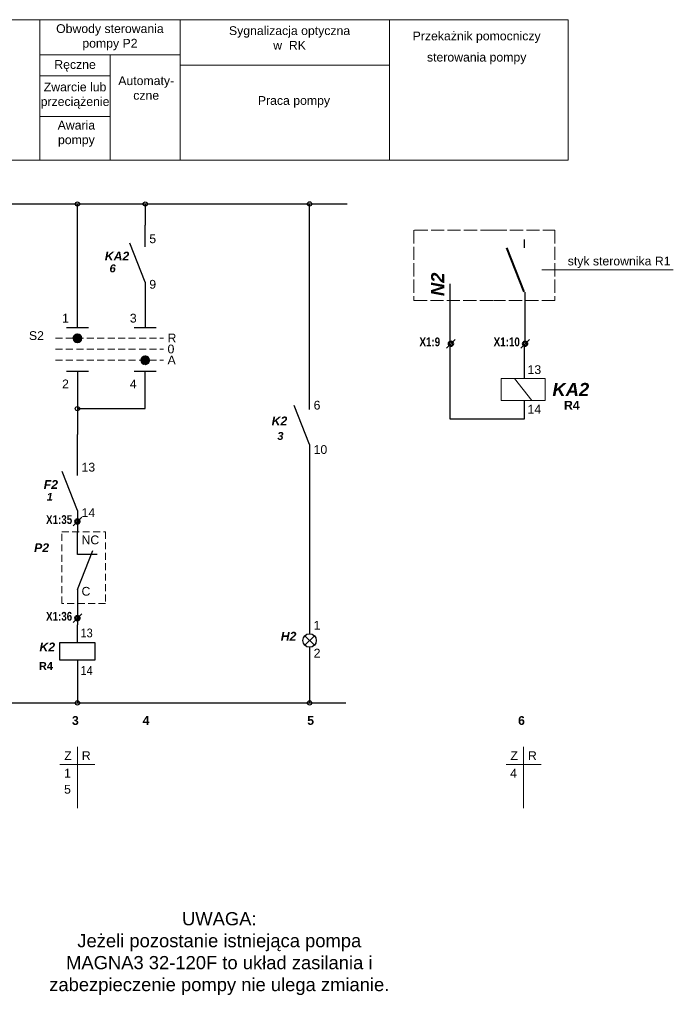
# Model space of a CAD drawing. Header units: millimetres. Extents: x 622 to 869, y 57 to 281.
# Tile 2 of 2: x 720 to 869, y 57 to 281. Entities that reach past the tile are written whole.
import ezdxf

# ---------------------------------------------------------------- set-up
doc = ezdxf.new("R2010")
doc.units = ezdxf.units.MM
doc.header["$LTSCALE"] = 0.25
doc.header["$MEASUREMENT"] = 0
doc.linetypes.add('ACAD_ISO02W100', pattern=[15, 12, -3])
doc.linetypes.add('HIDDEN', pattern=[9.525, 6.35, -3.175])
for name, color, linetype, lineweight in [('Elementy', 3, 'Continuous', 30), ('Opisy', 2, 'Continuous', 20), ('Połączenia', 1, 'Continuous', 25)]:
    doc.layers.add(name, color=color, linetype=linetype, lineweight=lineweight)
doc.layers.add('Prostok†ty', color=7, linetype='Continuous')
doc.layers.add('SCHRACK_S', color=1, linetype='Continuous')
doc.styles.add('p', font='arial.ttf', dxfattribs={"height": 3})
doc.styles.add('pd', font='arialbi.ttf', dxfattribs={"height": 3})
doc.styles.add('pm', font='arial.ttf', dxfattribs={"height": 2})
doc.styles.add('pmb', font='arialbd.ttf', dxfattribs={"height": 2})
doc.styles.add('Projekt', font='arial.ttf', dxfattribs={"height": 3})
doc.styles.add('Projekt duzy', font='arialbi.ttf', dxfattribs={"height": 4})
doc.styles.get("Standard").update_dxf_attribs({"font": 'arial.ttf', "height": 8})

# ---------------------------------------------------------------- blocks, each defined once
blk = doc.blocks.new('styk zwierny')
at = {"lineweight": 40}
blk.add_line((0, 0), (-4, 10), dxfattribs=at)
blk = doc.blocks.new('zacisk')
blk.add_line((1, 1), (-1, -1))
at = {"lineweight": 50}
blk.add_circle((0, 0), 0.5, dxfattribs=at)
blk = doc.blocks.new('OP000001_s')
at = {"layer": 'Elementy'}
for p, q in [((-5.77, -0.16), (-11.21, -5.61)), ((-11.21, -0.16), (-5.77, -5.61))]:
    blk.add_line(p, q, dxfattribs=at)
blk.add_circle((-8.49, -2.88), 3.85, dxfattribs=at)
blk = doc.blocks.new('*X11')
at = {"layer": 'Prostok†ty', "color": 0, "linetype": 'ByBlock'}
for p, q in [((84.45, 107.75), (84.4, 107.66)), ((84.45, 107.75), (84.41, 107.81)), ((84.45, 107.75), (84.55, 107.75)), ((84.6, 107.84), (84.55, 107.75)), ((84.6, 107.66), (84.55, 107.75)), ((84.6, 107.84), (84.56, 107.9)), ((84.6, 107.84), (84.7, 107.84)), ((84.75, 107.92), (84.7, 107.84)), ((84.75, 107.75), (84.7, 107.84)), ((84.75, 107.75), (84.7, 107.66)), ((84.75, 107.92), (84.73, 107.96)), ((84.75, 107.92), (84.85, 107.92)), ((84.75, 107.75), (84.85, 107.75)), ((84.89, 108), (84.85, 107.92)), ((84.9, 107.84), (84.85, 107.92)), ((84.9, 107.84), (84.85, 107.75)), ((84.9, 107.66), (84.85, 107.75)), ((84.9, 107.84), (85, 107.84)), ((85.05, 107.92), (85, 107.84)), ((85.05, 107.75), (85, 107.84)), ((85.05, 107.75), (85, 107.66)), ((85.05, 107.92), (85.01, 108)), ((85.05, 107.92), (85.15, 107.92)), ((85.05, 107.75), (85.15, 107.75)), ((85.18, 107.98), (85.15, 107.92)), ((85.2, 107.84), (85.15, 107.92)), ((85.2, 107.84), (85.15, 107.75)), ((85.2, 107.66), (85.15, 107.75)), ((85.2, 107.84), (85.3, 107.84)), ((85.35, 107.92), (85.3, 107.84)), ((85.35, 107.75), (85.3, 107.84)), ((85.35, 107.75), (85.3, 107.66)), ((85.35, 107.92), (85.34, 107.94)), ((85.35, 107.92), (85.38, 107.92)), ((85.35, 107.75), (85.45, 107.75)), ((85.5, 107.84), (85.45, 107.75)), ((85.5, 107.66), (85.45, 107.75)), ((85.5, 107.84), (85.48, 107.88)), ((85.5, 107.84), (85.55, 107.84)), ((85.65, 107.75), (85.6, 107.66)), ((85.65, 107.75), (85.64, 107.77)), ((85.65, 107.75), (85.66, 107.75)), ((84, 106.97), (84.1, 106.97)), ((84.01, 107.15), (84.1, 107.15)), ((84.02, 106.8), (84.1, 106.8)), ((84.05, 107.32), (84.1, 107.32)), ((84.07, 106.63), (84.1, 106.63)), ((84.15, 107.41), (84.1, 107.32)), ((84.15, 107.23), (84.1, 107.32)), ((84.15, 107.23), (84.1, 107.15)), ((84.15, 107.06), (84.1, 107.15)), ((84.15, 107.06), (84.1, 106.97)), ((84.15, 106.89), (84.1, 106.97)), ((84.15, 106.89), (84.1, 106.8)), ((84.15, 106.71), (84.1, 106.8)), ((84.15, 106.71), (84.1, 106.63)), ((84.15, 106.54), (84.1, 106.63)), ((84.15, 107.41), (84.11, 107.47)), ((84.15, 106.54), (84.13, 106.51)), ((84.15, 107.41), (84.25, 107.41)), ((84.15, 107.23), (84.25, 107.23)), ((84.15, 107.06), (84.25, 107.06)), ((84.15, 106.89), (84.25, 106.89)), ((84.15, 106.71), (84.25, 106.71)), ((84.15, 106.54), (84.25, 106.54)), ((84.18, 107.58), (84.25, 107.58)), ((84.23, 106.37), (84.25, 106.37)), ((84.3, 107.66), (84.25, 107.58)), ((84.3, 107.49), (84.25, 107.58)), ((84.3, 107.49), (84.25, 107.41)), ((84.3, 107.32), (84.25, 107.41)), ((84.3, 107.32), (84.25, 107.23)), ((84.3, 107.15), (84.25, 107.23)), ((84.3, 107.15), (84.25, 107.06)), ((84.3, 106.97), (84.25, 107.06)), ((84.3, 106.97), (84.25, 106.89)), ((84.3, 106.8), (84.25, 106.89)), ((84.3, 106.8), (84.25, 106.71)), ((84.3, 106.63), (84.25, 106.71)), ((84.3, 106.63), (84.25, 106.54)), ((84.3, 106.45), (84.25, 106.54)), ((84.3, 106.45), (84.25, 106.37)), ((84.29, 106.3), (84.25, 106.37)), ((84.3, 107.66), (84.28, 107.7)), ((84.3, 107.66), (84.4, 107.66)), ((84.3, 107.49), (84.4, 107.49)), ((84.3, 107.32), (84.4, 107.32)), ((84.3, 107.15), (84.4, 107.15)), ((84.3, 106.97), (84.4, 106.97)), ((84.3, 106.8), (84.4, 106.8)), ((84.3, 106.63), (84.4, 106.63)), ((84.3, 106.45), (84.4, 106.45)), ((84.31, 106.28), (84.4, 106.28)), ((84.45, 107.58), (84.4, 107.66)), ((84.45, 107.58), (84.4, 107.49)), ((84.45, 107.41), (84.4, 107.49)), ((84.45, 107.41), (84.4, 107.32)), ((84.45, 107.23), (84.4, 107.32)), ((84.45, 107.23), (84.4, 107.15)), ((84.45, 107.06), (84.4, 107.15)), ((84.45, 107.06), (84.4, 106.97)), ((84.45, 106.89), (84.4, 106.97)), ((84.45, 106.89), (84.4, 106.8)), ((84.45, 106.71), (84.4, 106.8)), ((84.45, 106.71), (84.4, 106.63)), ((84.45, 106.54), (84.4, 106.63)), ((84.45, 106.54), (84.4, 106.45)), ((84.45, 106.37), (84.4, 106.45)), ((84.45, 106.37), (84.4, 106.28)), ((84.45, 106.19), (84.4, 106.28)), ((84.45, 106.19), (84.44, 106.17)), ((84.45, 107.58), (84.55, 107.58)), ((84.45, 107.41), (84.55, 107.41)), ((84.45, 107.23), (84.55, 107.23)), ((84.45, 107.06), (84.55, 107.06)), ((84.45, 106.89), (84.55, 106.89)), ((84.45, 106.71), (84.55, 106.71)), ((84.45, 106.54), (84.55, 106.54)), ((84.45, 106.37), (84.55, 106.37)), ((84.45, 106.19), (84.55, 106.19)), ((84.6, 107.66), (84.55, 107.58)), ((84.6, 107.49), (84.55, 107.58)), ((84.6, 107.49), (84.55, 107.41)), ((84.6, 107.32), (84.55, 107.41)), ((84.6, 107.32), (84.55, 107.23)), ((84.6, 107.15), (84.55, 107.23)), ((84.6, 107.15), (84.55, 107.06)), ((84.6, 106.97), (84.55, 107.06)), ((84.6, 106.97), (84.55, 106.89)), ((84.6, 106.8), (84.55, 106.89)), ((84.6, 106.8), (84.55, 106.71)), ((84.6, 106.63), (84.55, 106.71)), ((84.6, 106.63), (84.55, 106.54)), ((84.6, 106.45), (84.55, 106.54)), ((84.6, 106.45), (84.55, 106.37)), ((84.6, 106.28), (84.55, 106.37)), ((84.6, 106.28), (84.55, 106.19)), ((84.6, 106.11), (84.55, 106.19)), ((84.6, 106.11), (84.59, 106.09)), ((84.6, 107.66), (84.7, 107.66)), ((84.6, 107.49), (84.7, 107.49)), ((84.6, 107.32), (84.7, 107.32)), ((84.6, 107.15), (84.7, 107.15)), ((84.6, 106.97), (84.7, 106.97)), ((84.6, 106.8), (84.7, 106.8)), ((84.6, 106.63), (84.7, 106.63)), ((84.6, 106.45), (84.7, 106.45)), ((84.6, 106.28), (84.7, 106.28)), ((84.6, 106.11), (84.7, 106.11)), ((84.75, 107.58), (84.7, 107.66)), ((84.75, 107.58), (84.7, 107.49)), ((84.75, 107.41), (84.7, 107.49)), ((84.75, 107.41), (84.7, 107.32)), ((84.75, 107.23), (84.7, 107.32)), ((84.75, 107.23), (84.7, 107.15)), ((84.75, 107.06), (84.7, 107.15)), ((84.75, 107.06), (84.7, 106.97)), ((84.75, 106.89), (84.7, 106.97)), ((84.75, 106.89), (84.7, 106.8)), ((84.75, 106.71), (84.7, 106.8)), ((84.75, 106.71), (84.7, 106.63)), ((84.75, 106.54), (84.7, 106.63)), ((84.75, 106.54), (84.7, 106.45)), ((84.75, 106.37), (84.7, 106.45)), ((84.75, 106.37), (84.7, 106.28)), ((84.75, 106.19), (84.7, 106.28)), ((84.75, 106.19), (84.7, 106.11)), ((84.74, 106.04), (84.7, 106.11)), ((84.75, 107.58), (84.85, 107.58)), ((84.75, 107.41), (84.85, 107.41)), ((84.75, 107.23), (84.85, 107.23)), ((84.75, 107.06), (84.85, 107.06)), ((84.75, 106.89), (84.85, 106.89)), ((84.75, 106.71), (84.85, 106.71)), ((84.75, 106.54), (84.85, 106.54)), ((84.75, 106.37), (84.85, 106.37)), ((84.75, 106.19), (84.85, 106.19)), ((84.81, 106.02), (84.85, 106.02)), ((84.9, 107.66), (84.85, 107.58)), ((84.9, 107.49), (84.85, 107.58)), ((84.9, 107.49), (84.85, 107.41)), ((84.9, 107.32), (84.85, 107.41)), ((84.9, 107.32), (84.85, 107.23)), ((84.9, 107.15), (84.85, 107.23)), ((84.9, 107.15), (84.85, 107.06)), ((84.9, 106.97), (84.85, 107.06)), ((84.9, 106.97), (84.85, 106.89)), ((84.9, 106.8), (84.85, 106.89)), ((84.9, 106.8), (84.85, 106.71)), ((84.9, 106.63), (84.85, 106.71)), ((84.9, 106.63), (84.85, 106.54)), ((84.9, 106.45), (84.85, 106.54)), ((84.9, 106.45), (84.85, 106.37)), ((84.9, 106.28), (84.85, 106.37)), ((84.9, 106.28), (84.85, 106.19)), ((84.9, 106.11), (84.85, 106.19)), ((84.9, 106.11), (84.85, 106.02)), ((84.85, 106.01), (84.85, 106.02)), ((84.9, 107.66), (85, 107.66)), ((84.9, 107.49), (85, 107.49)), ((84.9, 107.32), (85, 107.32)), ((84.9, 107.15), (85, 107.15)), ((84.9, 106.97), (85, 106.97)), ((84.9, 106.8), (85, 106.8)), ((84.9, 106.63), (85, 106.63)), ((84.9, 106.45), (85, 106.45)), ((84.9, 106.28), (85, 106.28)), ((84.9, 106.11), (85, 106.11)), ((85.05, 107.58), (85, 107.66)), ((85.05, 107.58), (85, 107.49)), ((85.05, 107.41), (85, 107.49)), ((85.05, 107.41), (85, 107.32)), ((85.05, 107.23), (85, 107.32)), ((85.05, 107.23), (85, 107.15)), ((85.05, 107.06), (85, 107.15)), ((85.05, 107.06), (85, 106.97)), ((85.05, 106.89), (85, 106.97)), ((85.05, 106.89), (85, 106.8)), ((85.05, 106.71), (85, 106.8)), ((85.05, 106.71), (85, 106.63)), ((85.05, 106.54), (85, 106.63)), ((85.05, 106.54), (85, 106.45)), ((85.05, 106.37), (85, 106.45)), ((85.05, 106.37), (85, 106.28)), ((85.05, 106.19), (85, 106.28)), ((85.05, 106.19), (85, 106.11)), ((85.05, 106.02), (85, 106.11)), ((85.05, 106.02), (85.04, 106)), ((85.05, 107.58), (85.15, 107.58)), ((85.05, 107.41), (85.15, 107.41)), ((85.05, 107.23), (85.15, 107.23)), ((85.05, 107.06), (85.15, 107.06)), ((85.05, 106.89), (85.15, 106.89)), ((85.05, 106.71), (85.15, 106.71)), ((85.05, 106.54), (85.15, 106.54)), ((85.05, 106.37), (85.15, 106.37)), ((85.05, 106.19), (85.15, 106.19)), ((85.05, 106.02), (85.15, 106.02)), ((85.2, 107.66), (85.15, 107.58)), ((85.2, 107.49), (85.15, 107.58)), ((85.2, 107.49), (85.15, 107.41)), ((85.2, 107.32), (85.15, 107.41)), ((85.2, 107.32), (85.15, 107.23)), ((85.2, 107.15), (85.15, 107.23)), ((85.2, 107.15), (85.15, 107.06)), ((85.2, 106.97), (85.15, 107.06)), ((85.2, 106.97), (85.15, 106.89)), ((85.2, 106.8), (85.15, 106.89)), ((85.2, 106.8), (85.15, 106.71)), ((85.2, 106.63), (85.15, 106.71)), ((85.2, 106.63), (85.15, 106.54)), ((85.2, 106.45), (85.15, 106.54)), ((85.2, 106.45), (85.15, 106.37)), ((85.2, 106.28), (85.15, 106.37)), ((85.2, 106.28), (85.15, 106.19)), ((85.2, 106.11), (85.15, 106.19)), ((85.2, 106.11), (85.15, 106.02)), ((85.15, 106.01), (85.15, 106.02)), ((85.2, 107.66), (85.3, 107.66)), ((85.2, 107.49), (85.3, 107.49)), ((85.2, 107.32), (85.3, 107.32)), ((85.2, 107.15), (85.3, 107.15)), ((85.2, 106.97), (85.3, 106.97)), ((85.2, 106.8), (85.3, 106.8)), ((85.2, 106.63), (85.3, 106.63)), ((85.2, 106.45), (85.3, 106.45)), ((85.2, 106.28), (85.3, 106.28)), ((85.2, 106.11), (85.3, 106.11)), ((85.35, 107.58), (85.3, 107.66)), ((85.35, 107.58), (85.3, 107.49)), ((85.35, 107.41), (85.3, 107.49)), ((85.35, 107.41), (85.3, 107.32)), ((85.35, 107.23), (85.3, 107.32)), ((85.35, 107.23), (85.3, 107.15)), ((85.35, 107.06), (85.3, 107.15)), ((85.35, 107.06), (85.3, 106.97)), ((85.35, 106.89), (85.3, 106.97)), ((85.35, 106.89), (85.3, 106.8)), ((85.35, 106.71), (85.3, 106.8)), ((85.35, 106.71), (85.3, 106.63)), ((85.35, 106.54), (85.3, 106.63)), ((85.35, 106.54), (85.3, 106.45)), ((85.35, 106.37), (85.3, 106.45)), ((85.35, 106.37), (85.3, 106.28)), ((85.35, 106.19), (85.3, 106.28)), ((85.35, 106.19), (85.3, 106.11)), ((85.33, 106.06), (85.3, 106.11)), ((85.35, 107.58), (85.45, 107.58)), ((85.35, 107.41), (85.45, 107.41)), ((85.35, 107.23), (85.45, 107.23)), ((85.35, 107.06), (85.45, 107.06)), ((85.35, 106.89), (85.45, 106.89)), ((85.35, 106.71), (85.45, 106.71)), ((85.35, 106.54), (85.45, 106.54)), ((85.35, 106.37), (85.45, 106.37)), ((85.35, 106.19), (85.45, 106.19)), ((85.5, 107.66), (85.45, 107.58)), ((85.5, 107.49), (85.45, 107.58)), ((85.5, 107.49), (85.45, 107.41)), ((85.5, 107.32), (85.45, 107.41)), ((85.5, 107.32), (85.45, 107.23)), ((85.5, 107.15), (85.45, 107.23)), ((85.5, 107.15), (85.45, 107.06)), ((85.5, 106.97), (85.45, 107.06)), ((85.5, 106.97), (85.45, 106.89)), ((85.5, 106.8), (85.45, 106.89)), ((85.5, 106.8), (85.45, 106.71)), ((85.5, 106.63), (85.45, 106.71)), ((85.5, 106.63), (85.45, 106.54)), ((85.5, 106.45), (85.45, 106.54)), ((85.5, 106.45), (85.45, 106.37)), ((85.5, 106.28), (85.45, 106.37)), ((85.5, 106.28), (85.45, 106.19)), ((85.49, 106.13), (85.45, 106.19)), ((85.5, 107.66), (85.6, 107.66)), ((85.5, 107.49), (85.6, 107.49)), ((85.5, 107.32), (85.6, 107.32)), ((85.5, 107.15), (85.6, 107.15)), ((85.5, 106.97), (85.6, 106.97)), ((85.5, 106.8), (85.6, 106.8)), ((85.5, 106.63), (85.6, 106.63)), ((85.5, 106.45), (85.6, 106.45)), ((85.5, 106.28), (85.6, 106.28)), ((85.65, 107.58), (85.6, 107.66)), ((85.65, 107.58), (85.6, 107.49)), ((85.65, 107.41), (85.6, 107.49)), ((85.65, 107.41), (85.6, 107.32)), ((85.65, 107.23), (85.6, 107.32)), ((85.65, 107.23), (85.6, 107.15)), ((85.65, 107.06), (85.6, 107.15)), ((85.65, 107.06), (85.6, 106.97)), ((85.65, 106.89), (85.6, 106.97)), ((85.65, 106.89), (85.6, 106.8)), ((85.65, 106.71), (85.6, 106.8)), ((85.65, 106.71), (85.6, 106.63)), ((85.65, 106.54), (85.6, 106.63)), ((85.65, 106.54), (85.6, 106.45)), ((85.65, 106.37), (85.6, 106.45)), ((85.65, 106.37), (85.6, 106.28)), ((85.63, 106.23), (85.6, 106.28)), ((85.65, 107.58), (85.75, 107.58)), ((85.65, 107.41), (85.75, 107.41)), ((85.65, 107.23), (85.75, 107.23)), ((85.65, 107.06), (85.75, 107.06)), ((85.65, 106.89), (85.75, 106.89)), ((85.65, 106.71), (85.75, 106.71)), ((85.65, 106.54), (85.75, 106.54)), ((85.65, 106.37), (85.75, 106.37)), ((85.78, 107.63), (85.75, 107.58)), ((85.8, 107.49), (85.75, 107.58)), ((85.8, 107.49), (85.75, 107.41)), ((85.8, 107.32), (85.75, 107.41)), ((85.8, 107.32), (85.75, 107.23)), ((85.8, 107.15), (85.75, 107.23)), ((85.8, 107.15), (85.75, 107.06)), ((85.8, 106.97), (85.75, 107.06)), ((85.8, 106.97), (85.75, 106.89)), ((85.8, 106.8), (85.75, 106.89)), ((85.8, 106.8), (85.75, 106.71)), ((85.8, 106.63), (85.75, 106.71)), ((85.8, 106.63), (85.75, 106.54)), ((85.8, 106.45), (85.75, 106.54)), ((85.8, 106.45), (85.75, 106.37)), ((85.76, 106.35), (85.75, 106.37)), ((85.8, 107.49), (85.87, 107.49)), ((85.8, 107.32), (85.9, 107.32)), ((85.8, 107.15), (85.9, 107.15)), ((85.8, 106.97), (85.9, 106.97)), ((85.8, 106.8), (85.9, 106.8)), ((85.8, 106.63), (85.9, 106.63)), ((85.8, 106.45), (85.84, 106.45)), ((85.93, 107.37), (85.9, 107.32)), ((85.95, 107.23), (85.9, 107.32)), ((85.95, 107.23), (85.9, 107.15)), ((85.95, 107.06), (85.9, 107.15)), ((85.95, 107.06), (85.9, 106.97)), ((85.95, 106.89), (85.9, 106.97)), ((85.95, 106.89), (85.9, 106.8)), ((85.95, 106.71), (85.9, 106.8)), ((85.95, 106.71), (85.9, 106.63)), ((85.92, 106.6), (85.9, 106.63)), ((85.95, 107.23), (85.97, 107.23)), ((85.95, 107.06), (86, 107.06)), ((85.95, 106.89), (85.99, 106.89)), ((85.95, 106.71), (85.96, 106.71))]:
    blk.add_line(p, q, dxfattribs=at)
blk = doc.blocks.new('*X12')
at = {"layer": 'Prostok†ty', "color": 0, "linetype": 'ByBlock'}
for p, q in [((74.1, 112.24), (74.05, 112.32)), ((74.1, 112.24), (74.05, 112.16)), ((74.1, 112.42), (74.06, 112.36)), ((74.1, 112.42), (74.09, 112.43)), ((74.1, 112.42), (74.2, 112.42)), ((74.1, 112.24), (74.2, 112.24)), ((74.19, 112.59), (74.2, 112.59)), ((74.23, 112.63), (74.2, 112.59)), ((74.25, 112.5), (74.2, 112.59)), ((74.25, 112.5), (74.2, 112.42)), ((74.25, 112.33), (74.2, 112.42)), ((74.25, 112.33), (74.2, 112.24)), ((74.25, 112.16), (74.2, 112.24)), ((74.25, 112.5), (74.35, 112.5)), ((74.25, 112.33), (74.35, 112.33)), ((74.26, 112.68), (74.35, 112.68)), ((74.4, 112.76), (74.35, 112.68)), ((74.4, 112.59), (74.35, 112.68)), ((74.4, 112.59), (74.35, 112.5)), ((74.4, 112.42), (74.35, 112.5)), ((74.4, 112.42), (74.35, 112.33)), ((74.4, 112.24), (74.35, 112.33)), ((74.4, 112.24), (74.35, 112.16)), ((74.4, 112.76), (74.38, 112.79)), ((74.4, 112.76), (74.5, 112.76)), ((74.4, 112.59), (74.5, 112.59)), ((74.4, 112.42), (74.5, 112.42)), ((74.4, 112.24), (74.5, 112.24)), ((74.55, 112.85), (74.5, 112.76)), ((74.55, 112.68), (74.5, 112.76)), ((74.55, 112.68), (74.5, 112.59)), ((74.55, 112.5), (74.5, 112.59)), ((74.55, 112.5), (74.5, 112.42)), ((74.55, 112.33), (74.5, 112.42)), ((74.55, 112.33), (74.5, 112.24)), ((74.55, 112.16), (74.5, 112.24)), ((74.55, 112.85), (74.53, 112.88)), ((74.55, 112.85), (74.65, 112.85)), ((74.55, 112.68), (74.65, 112.68)), ((74.55, 112.5), (74.65, 112.5)), ((74.55, 112.33), (74.65, 112.33)), ((74.7, 112.94), (74.65, 112.85)), ((74.7, 112.76), (74.65, 112.85)), ((74.7, 112.76), (74.65, 112.68)), ((74.7, 112.59), (74.65, 112.68)), ((74.7, 112.59), (74.65, 112.5)), ((74.7, 112.42), (74.65, 112.5)), ((74.7, 112.42), (74.65, 112.33)), ((74.7, 112.24), (74.65, 112.33)), ((74.7, 112.24), (74.65, 112.16)), ((74.7, 112.94), (74.69, 112.95)), ((74.7, 112.94), (74.8, 112.94)), ((74.7, 112.76), (74.8, 112.76)), ((74.7, 112.59), (74.8, 112.59)), ((74.7, 112.42), (74.8, 112.42)), ((74.7, 112.24), (74.8, 112.24)), ((74.83, 112.99), (74.8, 112.94)), ((74.85, 112.85), (74.8, 112.94)), ((74.85, 112.85), (74.8, 112.76)), ((74.85, 112.68), (74.8, 112.76)), ((74.85, 112.68), (74.8, 112.59)), ((74.85, 112.5), (74.8, 112.59)), ((74.85, 112.5), (74.8, 112.42)), ((74.85, 112.33), (74.8, 112.42)), ((74.85, 112.33), (74.8, 112.24)), ((74.85, 112.16), (74.8, 112.24)), ((74.85, 112.85), (74.95, 112.85)), ((74.85, 112.68), (74.95, 112.68)), ((74.85, 112.5), (74.95, 112.5)), ((74.85, 112.33), (74.95, 112.33)), ((75, 112.94), (74.95, 112.85)), ((75, 112.76), (74.95, 112.85)), ((75, 112.76), (74.95, 112.68)), ((75, 112.59), (74.95, 112.68)), ((75, 112.59), (74.95, 112.5)), ((75, 112.42), (74.95, 112.5)), ((75, 112.42), (74.95, 112.33)), ((75, 112.24), (74.95, 112.33)), ((75, 112.24), (74.95, 112.16)), ((75, 112.94), (74.96, 113)), ((75, 112.94), (75.1, 112.94)), ((75, 112.76), (75.1, 112.76)), ((75, 112.59), (75.1, 112.59)), ((75, 112.42), (75.1, 112.42)), ((75, 112.24), (75.1, 112.24)), ((75.13, 112.99), (75.1, 112.94)), ((75.15, 112.85), (75.1, 112.94)), ((75.15, 112.85), (75.1, 112.76)), ((75.15, 112.68), (75.1, 112.76)), ((75.15, 112.68), (75.1, 112.59)), ((75.15, 112.5), (75.1, 112.59)), ((75.15, 112.5), (75.1, 112.42)), ((75.15, 112.33), (75.1, 112.42)), ((75.15, 112.33), (75.1, 112.24)), ((75.15, 112.16), (75.1, 112.24)), ((75.15, 112.85), (75.25, 112.85)), ((75.15, 112.68), (75.25, 112.68)), ((75.15, 112.5), (75.25, 112.5)), ((75.15, 112.33), (75.25, 112.33)), ((75.3, 112.94), (75.25, 112.85)), ((75.3, 112.76), (75.25, 112.85)), ((75.3, 112.76), (75.25, 112.68)), ((75.3, 112.59), (75.25, 112.68)), ((75.3, 112.59), (75.25, 112.5)), ((75.3, 112.42), (75.25, 112.5)), ((75.3, 112.42), (75.25, 112.33)), ((75.3, 112.24), (75.25, 112.33)), ((75.3, 112.24), (75.25, 112.16)), ((75.3, 112.94), (75.29, 112.96)), ((75.3, 112.94), (75.36, 112.94)), ((75.3, 112.76), (75.4, 112.76)), ((75.3, 112.59), (75.4, 112.59)), ((75.3, 112.42), (75.4, 112.42)), ((75.3, 112.24), (75.4, 112.24)), ((75.45, 112.85), (75.4, 112.76)), ((75.45, 112.68), (75.4, 112.76)), ((75.45, 112.68), (75.4, 112.59)), ((75.45, 112.5), (75.4, 112.59)), ((75.45, 112.5), (75.4, 112.42)), ((75.45, 112.33), (75.4, 112.42)), ((75.45, 112.33), (75.4, 112.24)), ((75.45, 112.16), (75.4, 112.24)), ((75.45, 112.85), (75.41, 112.91)), ((75.45, 112.85), (75.53, 112.85)), ((75.45, 112.68), (75.55, 112.68)), ((75.45, 112.5), (75.55, 112.5)), ((75.45, 112.33), (75.55, 112.33)), ((75.6, 112.76), (75.55, 112.68)), ((75.6, 112.59), (75.55, 112.68)), ((75.6, 112.59), (75.55, 112.5)), ((75.6, 112.42), (75.55, 112.5)), ((75.6, 112.42), (75.55, 112.33)), ((75.6, 112.24), (75.55, 112.33)), ((75.6, 112.24), (75.55, 112.16)), ((75.6, 112.76), (75.56, 112.83)), ((75.6, 112.76), (75.65, 112.76)), ((75.6, 112.59), (75.7, 112.59)), ((75.6, 112.42), (75.7, 112.42)), ((75.6, 112.24), (75.7, 112.24)), ((75.75, 112.67), (75.7, 112.59)), ((75.75, 112.5), (75.7, 112.59)), ((75.75, 112.5), (75.7, 112.42)), ((75.75, 112.33), (75.7, 112.42)), ((75.75, 112.33), (75.7, 112.24)), ((75.75, 112.16), (75.7, 112.24)), ((75.75, 112.5), (75.85, 112.5)), ((75.75, 112.33), (75.85, 112.33)), ((75.86, 112.52), (75.85, 112.5)), ((75.9, 112.42), (75.85, 112.5)), ((75.9, 112.42), (75.85, 112.33)), ((75.9, 112.24), (75.85, 112.33)), ((75.9, 112.24), (75.85, 112.16)), ((75.9, 112.42), (75.91, 112.42)), ((75.9, 112.24), (75.97, 112.24)), ((74, 111.98), (74.05, 111.98)), ((74.01, 112.16), (74.05, 112.16)), ((74.02, 111.81), (74.05, 111.81)), ((74.1, 112.07), (74.05, 112.16)), ((74.1, 112.07), (74.05, 111.98)), ((74.1, 111.9), (74.05, 111.98)), ((74.1, 111.9), (74.05, 111.81)), ((74.1, 111.72), (74.05, 111.81)), ((74.1, 111.72), (74.06, 111.66)), ((74.1, 112.07), (74.2, 112.07)), ((74.1, 111.9), (74.2, 111.9)), ((74.1, 111.72), (74.2, 111.72)), ((74.11, 111.55), (74.2, 111.55)), ((74.25, 112.16), (74.2, 112.07)), ((74.25, 111.98), (74.2, 112.07)), ((74.25, 111.98), (74.2, 111.9)), ((74.25, 111.81), (74.2, 111.9)), ((74.25, 111.81), (74.2, 111.72)), ((74.25, 111.64), (74.2, 111.72)), ((74.25, 111.64), (74.2, 111.55)), ((74.25, 111.46), (74.2, 111.55)), ((74.25, 111.46), (74.21, 111.39)), ((74.25, 112.16), (74.35, 112.16)), ((74.25, 111.98), (74.35, 111.98)), ((74.25, 111.81), (74.35, 111.81)), ((74.25, 111.64), (74.35, 111.64)), ((74.25, 111.46), (74.35, 111.46)), ((74.3, 111.29), (74.35, 111.29)), ((74.4, 112.07), (74.35, 112.16)), ((74.4, 112.07), (74.35, 111.98)), ((74.4, 111.9), (74.35, 111.98)), ((74.4, 111.9), (74.35, 111.81)), ((74.4, 111.72), (74.35, 111.81)), ((74.4, 111.72), (74.35, 111.64)), ((74.4, 111.55), (74.35, 111.64)), ((74.4, 111.55), (74.35, 111.46)), ((74.4, 111.38), (74.35, 111.46)), ((74.4, 111.38), (74.35, 111.29)), ((74.4, 111.2), (74.35, 111.29)), ((74.4, 112.07), (74.5, 112.07)), ((74.4, 111.9), (74.5, 111.9)), ((74.4, 111.72), (74.5, 111.72)), ((74.4, 111.55), (74.5, 111.55)), ((74.4, 111.38), (74.5, 111.38)), ((74.4, 111.2), (74.5, 111.2)), ((74.4, 111.2), (74.4, 111.2)), ((74.55, 112.16), (74.5, 112.07)), ((74.55, 111.98), (74.5, 112.07)), ((74.55, 111.98), (74.5, 111.9)), ((74.55, 111.81), (74.5, 111.9)), ((74.55, 111.81), (74.5, 111.72)), ((74.55, 111.64), (74.5, 111.72)), ((74.55, 111.64), (74.5, 111.55)), ((74.55, 111.46), (74.5, 111.55)), ((74.55, 111.46), (74.5, 111.38)), ((74.55, 111.29), (74.5, 111.38)), ((74.55, 111.29), (74.5, 111.2)), ((74.55, 111.12), (74.5, 111.2)), ((74.55, 112.16), (74.65, 112.16)), ((74.55, 111.98), (74.65, 111.98)), ((74.55, 111.81), (74.65, 111.81)), ((74.55, 111.64), (74.65, 111.64)), ((74.55, 111.46), (74.65, 111.46)), ((74.55, 111.29), (74.65, 111.29)), ((74.55, 111.12), (74.65, 111.12)), ((74.55, 111.12), (74.55, 111.11)), ((74.7, 112.07), (74.65, 112.16)), ((74.7, 112.07), (74.65, 111.98)), ((74.7, 111.9), (74.65, 111.98)), ((74.7, 111.9), (74.65, 111.81)), ((74.7, 111.72), (74.65, 111.81)), ((74.7, 111.72), (74.65, 111.64)), ((74.7, 111.55), (74.65, 111.64)), ((74.7, 111.55), (74.65, 111.46)), ((74.7, 111.38), (74.65, 111.46)), ((74.7, 111.38), (74.65, 111.29)), ((74.7, 111.2), (74.65, 111.29)), ((74.7, 111.2), (74.65, 111.12)), ((74.69, 111.05), (74.65, 111.12)), ((74.7, 112.07), (74.8, 112.07)), ((74.7, 111.9), (74.8, 111.9)), ((74.7, 111.72), (74.8, 111.72)), ((74.7, 111.55), (74.8, 111.55)), ((74.7, 111.38), (74.8, 111.38)), ((74.7, 111.2), (74.8, 111.2)), ((74.76, 111.03), (74.8, 111.03)), ((74.85, 112.16), (74.8, 112.07)), ((74.85, 111.98), (74.8, 112.07)), ((74.85, 111.98), (74.8, 111.9)), ((74.85, 111.81), (74.8, 111.9)), ((74.85, 111.81), (74.8, 111.72)), ((74.85, 111.64), (74.8, 111.72)), ((74.85, 111.64), (74.8, 111.55)), ((74.85, 111.46), (74.8, 111.55)), ((74.85, 111.46), (74.8, 111.38)), ((74.85, 111.29), (74.8, 111.38)), ((74.85, 111.29), (74.8, 111.2)), ((74.85, 111.12), (74.8, 111.2)), ((74.85, 111.12), (74.8, 111.03)), ((74.81, 111.02), (74.8, 111.03)), ((74.85, 112.16), (74.95, 112.16)), ((74.85, 111.98), (74.95, 111.98)), ((74.85, 111.81), (74.95, 111.81)), ((74.85, 111.64), (74.95, 111.64)), ((74.85, 111.46), (74.95, 111.46)), ((74.85, 111.29), (74.95, 111.29)), ((74.85, 111.12), (74.95, 111.12)), ((75, 112.07), (74.95, 112.16)), ((75, 112.07), (74.95, 111.98)), ((75, 111.9), (74.95, 111.98)), ((75, 111.9), (74.95, 111.81)), ((75, 111.72), (74.95, 111.81)), ((75, 111.72), (74.95, 111.64)), ((75, 111.55), (74.95, 111.64)), ((75, 111.55), (74.95, 111.46)), ((75, 111.38), (74.95, 111.46)), ((75, 111.38), (74.95, 111.29)), ((75, 111.2), (74.95, 111.29)), ((75, 111.2), (74.95, 111.12)), ((75, 111.03), (74.95, 111.12)), ((75, 111.03), (74.98, 111)), ((75, 112.07), (75.1, 112.07)), ((75, 111.9), (75.1, 111.9)), ((75, 111.72), (75.1, 111.72)), ((75, 111.55), (75.1, 111.55)), ((75, 111.38), (75.1, 111.38)), ((75, 111.2), (75.1, 111.2)), ((75, 111.03), (75.1, 111.03)), ((75.15, 112.16), (75.1, 112.07)), ((75.15, 111.98), (75.1, 112.07)), ((75.15, 111.98), (75.1, 111.9)), ((75.15, 111.81), (75.1, 111.9)), ((75.15, 111.81), (75.1, 111.72)), ((75.15, 111.64), (75.1, 111.72)), ((75.15, 111.64), (75.1, 111.55)), ((75.15, 111.46), (75.1, 111.55)), ((75.15, 111.46), (75.1, 111.38)), ((75.15, 111.29), (75.1, 111.38)), ((75.15, 111.29), (75.1, 111.2)), ((75.15, 111.12), (75.1, 111.2)), ((75.15, 111.12), (75.1, 111.03)), ((75.11, 111.01), (75.1, 111.03)), ((75.15, 112.16), (75.25, 112.16)), ((75.15, 111.98), (75.25, 111.98)), ((75.15, 111.81), (75.25, 111.81)), ((75.15, 111.64), (75.25, 111.64)), ((75.15, 111.46), (75.25, 111.46)), ((75.15, 111.29), (75.25, 111.29)), ((75.15, 111.12), (75.25, 111.12)), ((75.3, 112.07), (75.25, 112.16)), ((75.3, 112.07), (75.25, 111.98)), ((75.3, 111.9), (75.25, 111.98)), ((75.3, 111.9), (75.25, 111.81)), ((75.3, 111.72), (75.25, 111.81)), ((75.3, 111.72), (75.25, 111.64)), ((75.3, 111.55), (75.25, 111.64)), ((75.3, 111.55), (75.25, 111.46)), ((75.3, 111.38), (75.25, 111.46)), ((75.3, 111.38), (75.25, 111.29)), ((75.3, 111.2), (75.25, 111.29)), ((75.3, 111.2), (75.25, 111.12)), ((75.29, 111.04), (75.25, 111.12)), ((75.3, 112.07), (75.4, 112.07)), ((75.3, 111.9), (75.4, 111.9)), ((75.3, 111.72), (75.4, 111.72)), ((75.3, 111.55), (75.4, 111.55)), ((75.3, 111.38), (75.4, 111.38)), ((75.3, 111.2), (75.4, 111.2)), ((75.45, 112.16), (75.4, 112.07)), ((75.45, 111.98), (75.4, 112.07)), ((75.45, 111.98), (75.4, 111.9)), ((75.45, 111.81), (75.4, 111.9)), ((75.45, 111.81), (75.4, 111.72)), ((75.45, 111.64), (75.4, 111.72)), ((75.45, 111.64), (75.4, 111.55)), ((75.45, 111.46), (75.4, 111.55)), ((75.45, 111.46), (75.4, 111.38)), ((75.45, 111.29), (75.4, 111.38)), ((75.45, 111.29), (75.4, 111.2)), ((75.45, 111.12), (75.4, 111.2)), ((75.45, 111.12), (75.44, 111.1)), ((75.45, 112.16), (75.55, 112.16)), ((75.45, 111.98), (75.55, 111.98)), ((75.45, 111.81), (75.55, 111.81)), ((75.45, 111.64), (75.55, 111.64)), ((75.45, 111.46), (75.55, 111.46)), ((75.45, 111.29), (75.55, 111.29)), ((75.45, 111.12), (75.47, 111.12)), ((75.6, 112.07), (75.55, 112.16)), ((75.6, 112.07), (75.55, 111.98)), ((75.6, 111.9), (75.55, 111.98)), ((75.6, 111.9), (75.55, 111.81)), ((75.6, 111.72), (75.55, 111.81)), ((75.6, 111.72), (75.55, 111.64)), ((75.6, 111.55), (75.55, 111.64)), ((75.6, 111.55), (75.55, 111.46)), ((75.6, 111.38), (75.55, 111.46)), ((75.6, 111.38), (75.55, 111.29)), ((75.6, 111.2), (75.55, 111.29)), ((75.6, 112.07), (75.7, 112.07)), ((75.6, 111.9), (75.7, 111.9)), ((75.6, 111.72), (75.7, 111.72)), ((75.6, 111.55), (75.7, 111.55)), ((75.6, 111.38), (75.7, 111.38)), ((75.6, 111.2), (75.6, 111.2)), ((75.6, 111.2), (75.6, 111.2)), ((75.75, 112.16), (75.7, 112.07)), ((75.75, 111.98), (75.7, 112.07)), ((75.75, 111.98), (75.7, 111.9)), ((75.75, 111.81), (75.7, 111.9)), ((75.75, 111.81), (75.7, 111.72)), ((75.75, 111.64), (75.7, 111.72)), ((75.75, 111.64), (75.7, 111.55)), ((75.75, 111.46), (75.7, 111.55)), ((75.75, 111.46), (75.7, 111.38)), ((75.73, 111.32), (75.7, 111.38)), ((75.75, 112.16), (75.85, 112.16)), ((75.75, 111.98), (75.85, 111.98)), ((75.75, 111.81), (75.85, 111.81)), ((75.75, 111.64), (75.85, 111.64)), ((75.75, 111.46), (75.84, 111.46)), ((75.9, 112.07), (75.85, 112.16)), ((75.9, 112.07), (75.85, 111.98)), ((75.9, 111.9), (75.85, 111.98)), ((75.9, 111.9), (75.85, 111.81)), ((75.9, 111.72), (75.85, 111.81)), ((75.9, 111.72), (75.85, 111.64)), ((75.9, 111.56), (75.85, 111.64)), ((75.9, 112.07), (76, 112.07)), ((75.9, 111.9), (75.99, 111.9)), ((75.9, 111.72), (75.96, 111.72))]:
    blk.add_line(p, q, dxfattribs=at)
blk = doc.blocks.new('NC')
at = {"layer": 'SCHRACK_S'}
for p, q in [((1261.36, 181.95), (1261.36, 186.95)), ((1261.36, 173.95), (1264.89, 182.85)), ((1265.86, 181.95), (1261.36, 181.95)), ((1261.36, 173.95), (1261.36, 168.95))]:
    blk.add_line(p, q, dxfattribs=at)
blk = doc.blocks.new('NO')
at = {"layer": 'SCHRACK_S'}
for p, q in [((1287.07, 181.95), (1287.07, 186.95)), ((1287.07, 173.95), (1283.54, 182.85)), ((1287.07, 173.95), (1287.07, 168.95))]:
    blk.add_line(p, q, dxfattribs=at)
blk = doc.blocks.new('K')
at = {"layer": 'SCHRACK_S', "color": 1}
for p, q in [((1247.36, 168.63), (1247.36, 172.63)), ((1247.36, 164.63), (1247.36, 160.63))]:
    blk.add_line(p, q, dxfattribs=at)
at = {"layer": 'SCHRACK_S', "color": 2}
for p, q in [((1243.36, 168.63), (1251.36, 168.63)), ((1243.36, 164.63), (1243.36, 168.63)), ((1251.36, 168.63), (1251.36, 164.63)), ((1251.36, 164.63), (1243.36, 164.63))]:
    blk.add_line(p, q, dxfattribs=at)
at = {"layer": 'SCHRACK_S', "color": 3, "width": 0.9}
for s, p in [('13', (1248.05, 169.79)), ('14', (1248.05, 161.23))]:
    blk.add_text(s, height=2, dxfattribs=at).set_placement(p)

msp = doc.modelspace()

# ---------------------------------------------------------------- linework, layer by layer
at = {"layer": 'Elementy'}
msp.add_line((834.85, 231.42), (834.85, 229.48), dxfattribs=at)
at = {"layer": 'Elementy', "linetype": 'Continuous'}
for p, q in [((730.45, 211.36), (735.45, 211.36)), ((745.92, 211.36), (750.92, 211.36)), ((730.45, 201.36), (735.45, 201.36)), ((745.92, 201.36), (750.92, 201.36))]:
    msp.add_line(p, q, dxfattribs=at)
at = {"layer": 'Elementy', "linetype": 'Continuous', "lineweight": 30}
for centre in [(732.95, 239.48), (748.42, 239.48), (785.9, 239.49), (732.95, 192.83), (732.95, 125.75), (785.9, 125.76)]:
    msp.add_circle(centre, 0.49, dxfattribs=at)
at = {"layer": 'Opisy'}
for p, q in [((622.99, 281.48), (788.41, 281.48)), ((756.41, 249.48), (756.41, 281.48)), ((756.41, 281.48), (756.41, 249.48)), ((756.41, 249.48), (756.41, 281.48)), ((804.14, 281.48), (804.14, 249.48)), ((804.14, 281.48), (804.14, 249.48)), ((804.14, 281.48), (844.87, 281.48)), ((804.14, 281.48), (804.14, 249.48)), ((804.14, 281.48), (804.14, 249.48)), ((844.87, 281.48), (844.87, 249.49)), ((756.41, 271.11), (804.14, 271.11)), ((788.41, 249.48), (622.93, 249.48)), ((844.87, 249.49), (804.14, 249.48)), ((839.61, 199.72), (829.61, 199.72)), ((829.61, 199.72), (829.61, 194.72)), ((832.61, 199.72), (836.61, 194.72)), ((839.61, 194.72), (839.61, 199.72)), ((829.61, 194.72), (839.61, 194.72))]:
    msp.add_line(p, q, dxfattribs=at)
at = {"layer": 'Opisy', "lineweight": 20}
for p, q in [((622.99, 281.48), (804.14, 281.48)), ((724.41, 249.48), (724.41, 281.48)), ((756.41, 281.48), (756.41, 249.48)), ((756.41, 249.48), (756.41, 281.48)), ((756.41, 281.48), (756.41, 249.48)), ((756.41, 249.48), (756.41, 281.48)), ((804.14, 281.48), (804.14, 249.48)), ((804.14, 273.48), (804.14, 281.48)), ((804.14, 281.48), (804.14, 249.48)), ((804.14, 281.48), (804.14, 249.48)), ((804.14, 281.48), (804.14, 249.48)), ((804.14, 281.48), (804.14, 249.48)), ((804.14, 273.48), (804.14, 281.48)), ((804.14, 281.48), (804.14, 249.48)), ((804.14, 281.48), (804.14, 249.48)), ((804.14, 281.48), (804.14, 249.48)), ((804.14, 281.48), (804.14, 249.48)), ((756.41, 273.48), (724.41, 273.48)), ((740.41, 273.48), (740.41, 249.48)), ((804.14, 273.48), (804.14, 249.48)), ((804.14, 273.48), (804.14, 249.48)), ((724.41, 268.69), (740.41, 268.69)), ((724.41, 259.45), (740.41, 259.45)), ((804.14, 249.48), (622.93, 249.48)), ((732.95, 115.75), (732.95, 101.75)), ((834.7, 115.75), (834.7, 101.75)), ((728.95, 111.75), (736.95, 111.75)), ((830.7, 111.75), (838.7, 111.75))]:
    msp.add_line(p, q, dxfattribs=at)
at = {"layer": 'Opisy', "linetype": 'ACAD_ISO02W100'}
for p, q in [((827.85, 233.48), (809.7, 233.48)), ((809.7, 233.48), (809.7, 217.47)), ((827.85, 233.48), (841.85, 233.48)), ((841.85, 233.48), (841.85, 217.48)), ((809.7, 217.47), (827.98, 217.47)), ((841.85, 217.48), (827.85, 217.48))]:
    msp.add_line(p, q, dxfattribs=at)
at = {"layer": 'Opisy', "linetype": 'Continuous'}
msp.add_line((838.85, 224.48), (868.85, 224.48), dxfattribs=at)
at = {"layer": 'Opisy', "linetype": 'HIDDEN'}
for p, q in [((727.95, 208.86), (752.57, 208.86)), ((727.95, 206.36), (752.57, 206.36)), ((727.95, 203.86), (752.57, 203.86))]:
    msp.add_line(p, q, dxfattribs=at)
msp.add_lwpolyline([(729.38, 164.74), (739.37, 164.74), (739.37, 148.41), (729.38, 148.41)], close=True, dxfattribs=at)
at = {"layer": 'Opisy', "linetype": 'Continuous'}
for centre in [(732.95, 208.86), (748.42, 203.86)]:
    msp.add_circle(centre, 1, dxfattribs=at)
at = {"layer": 'Połączenia', "lineweight": 30}
msp.add_line((701.89, 239.48), (794.45, 239.48), dxfattribs=at)
at = {"layer": 'Połączenia', "linetype": 'Continuous'}
for p, q in [((732.95, 211.36), (732.95, 239.48)), ((732.95, 201.36), (732.95, 192.83)), ((732.95, 192.83), (732.95, 186.95))]:
    msp.add_line(p, q, dxfattribs=at)
at = {"layer": 'Połączenia'}
for p, q in [((748.42, 239.48), (748.42, 234.68)), ((785.9, 197.64), (785.9, 239.49)), ((817.99, 208.1), (817.99, 221.26)), ((834.97, 219.37), (834.97, 208.11)), ((748.42, 216.68), (748.42, 211.36)), ((817.99, 190.42), (817.99, 207.13)), ((834.87, 207.15), (834.87, 199.7)), ((748.42, 192.83), (748.42, 201.36)), ((834.87, 194.71), (834.87, 190.42)), ((732.95, 192.83), (748.42, 192.83)), ((834.87, 190.42), (817.99, 190.42)), ((732.95, 182.62), (732.95, 186.95)), ((785.9, 179.64), (785.9, 141.53)), ((732.95, 146.62), (732.95, 143.54)), ((785.9, 138.45), (785.9, 133.99)), ((785.9, 133.99), (785.9, 125.76)), ((732.95, 131.54), (732.95, 125.75)), ((705.67, 125.75), (794.13, 125.75))]:
    msp.add_line(p, q, dxfattribs=at)

# ---------------------------------------------------------------- block references
at = {"layer": 'Elementy'}
for name, p in [('styk zwierny', (834.85, 219.48)), ('zacisk', (818.12, 207.62)), ('zacisk', (835.04, 207.62)), ('zacisk', (732.95, 167.12)), ('zacisk', (732.95, 145.08))]:
    msp.add_blockref(name, p, dxfattribs=at)
at = {"layer": 'Elementy', "xscale": 0.3999999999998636, "yscale": 0.3999999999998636, "zscale": 0.3999999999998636}
msp.add_blockref('OP000001_s', (789.29, 141.14), dxfattribs=at)
at = {"layer": 'Opisy', "linetype": 'Continuous'}
for name, p in [('*X12', (657.95, 96.86)), ('*X11', (663.42, 96.86))]:
    msp.add_blockref(name, p, dxfattribs=at)
at = {"layer": 'Połączenia'}
for name, p in [('NO', (-538.65, 47.73)), ('NO', (-501.17, 10.69)), ('NO', (-554.11, -4.33)), ('NC', (-528.41, -22.33)), ('K', (-514.41, -29.09))]:
    msp.add_blockref(name, p, dxfattribs=at)

# ---------------------------------------------------------------- texts
at = {"layer": 'Opisy', "linetype": 'Continuous'}
for s, height, style, p in [('5', 2, 'Projekt', (749.34, 230.55)), ('KA2', 2, 'Projekt duzy', (739.18, 226.6)), ('styk sterownika R1', 2, 'pm', (844.77, 225.48)), ('6', 1.8, 'Projekt duzy', (740.27, 223.9)), ('9', 2, 'Projekt', (749.34, 220.17)), ('1', 2, 'Projekt', (729.44, 212.46)), ('3', 2, 'Projekt', (744.9, 212.46)), ('S2', 2, 'Projekt', (721.89, 208.48)), ('R', 2, 'Projekt', (753.5, 207.93)), ('0', 2, 'Projekt', (753.5, 205.43)), ('A', 2, 'Projekt', (753.5, 202.93)), ('2', 2, 'Projekt', (729.44, 197.46)), ('4', 2, 'Projekt', (744.9, 197.46)), ('6', 2, 'Projekt', (786.82, 192.62)), ('K2', 2, 'Projekt duzy', (777.24, 189.03)), ('3', 1.8, 'Projekt duzy', (778.54, 185.71)), ('10', 2, 'Projekt', (786.82, 182.51)), ('13', 2, 'Projekt', (733.88, 178.49)), ('F2', 2, 'Projekt duzy', (725.26, 174.54)), ('1', 1.8, 'Projekt duzy', (725.94, 171.84)), ('14', 2, 'Projekt', (733.88, 168.11)), ('NC', 2, 'Projekt', (733.88, 161.92)), ('P2', 2, 'Projekt duzy', (723.06, 160.13)), ('C', 2, 'Projekt', (733.88, 150.2)), ('1', 2, 'Projekt', (786.82, 142.46)), ('2', 2, 'Projekt', (786.82, 136.11))]:
    msp.add_text(s, height=height, dxfattribs=dict(at, style=style)).set_placement(p)
at = {"layer": 'Opisy', "style": 'pd'}
msp.add_text('N2', height=3, rotation=90, dxfattribs=at).set_placement((816.61, 218.49))
at = {"layer": 'Opisy', "lineweight": 20, "style": 'pmb', "width": 0.8}
for s, p in [('X1:9', (810.95, 207.05)), ('X1:10', (827.88, 207.05)), ('X1:35', (725.79, 166.55)), ('X1:36', (725.79, 144.51))]:
    msp.add_text(s, height=2, dxfattribs=at).set_placement(p)
at = {"layer": 'Opisy'}
for s, height, style, p in [('13', 2, 'pm', (835.61, 200.72)), ('KA2', 3, 'pd', (841.28, 195.7)), ('14', 2, 'pm', (835.61, 191.72)), ('R4', 2, 'pmb', (843.92, 192.61))]:
    msp.add_text(s, height=height, dxfattribs=dict(at, style=style)).set_placement(p)
at = {"layer": 'Opisy', "lineweight": 20}
for s, height, style, p in [('H2', 2, 'pd', (779.32, 139.96)), ('K2', 2, 'pd', (724.28, 137.51)), ('R4', 1.8, 'pmb', (724.15, 133.28)), ('3', 2, 'pmb', (731.7, 120.75)), ('4', 2, 'pmb', (747.8, 120.75)), ('5', 2, 'pmb', (785.35, 120.76)), ('6', 2, 'pmb', (833.45, 120.75)), ('Z', 2, 'pm', (729.95, 112.75)), ('R', 2, 'pm', (733.95, 112.75)), ('Z', 2, 'pm', (831.7, 112.75)), ('R', 2, 'pm', (835.7, 112.75)), ('1', 2, 'pm', (729.9, 108.75)), ('4', 2, 'pm', (831.65, 108.75)), ('5', 2, 'pm', (729.9, 105.08))]:
    msp.add_text(s, height=height, dxfattribs=dict(at, style=style)).set_placement(p)
at = {"layer": 'Opisy', "lineweight": 20, "char_height": 2, "attachment_point": 5}
for s, insert, width, style in [('{\\fArial|b0|i0|c238|p34;Obwody sterowania\\Ppompy P2}', (740.36, 277.48), 48, 'pm'), ('{\\fArial|b0|i0|c238|p34;Sygnalizacja optyczna\\Pw  RK}', (781.33, 277.32), 32, 'pm'), ('{\\fArial|b0|i0|c238|p34;Ręczne}', (732.41, 270.97), 16, 'p'), ('{\\fArial|b0|i0|c238|p34;Automaty-\\Pczne}', (748.63, 265.9), 16, 'p'), ('{\\fArial|b0|i0|c238|p34;Praca pompy}', (782.33, 262.77), 32, 'pm'), ('{\\fArial|b0|i0|c238|p34;Awaria\\Ppompy}', (732.71, 255.48), 16, 'pm')]:
    msp.add_mtext(s, dxfattribs=dict(at, insert=insert, width=width, style=style))
at = {"layer": 'Opisy', "attachment_point": 5, "style": 'pm'}
for s, insert, char_height, width in [('{\\fArial|b0|i0|c238|p34;Przekażnik pomocniczy}', (824, 277.48), 2, 36), ('{\\fArial|b0|i0|c238|p34;sterowania pompy}', (824, 272.64), 2, 36), ('{\\fArial|b0|i0|c238|p34;Zwarcie lub przeciążenie}', (732.41, 264.19), 2, 15.2928), ('{\\fArial|b0|i0|c238|p34;UWAGA:\\PJeżeli pozostanie istniejąca pompa MAGNA3 32-120F to układ zasilania i zabezpieczenie pompy nie ulega zmianie.}', (765.3, 68.62), 3, 77.6769)]:
    msp.add_mtext(s, dxfattribs=dict(at, insert=insert, char_height=char_height, width=width))

doc.saveas('drawing.dxf')
